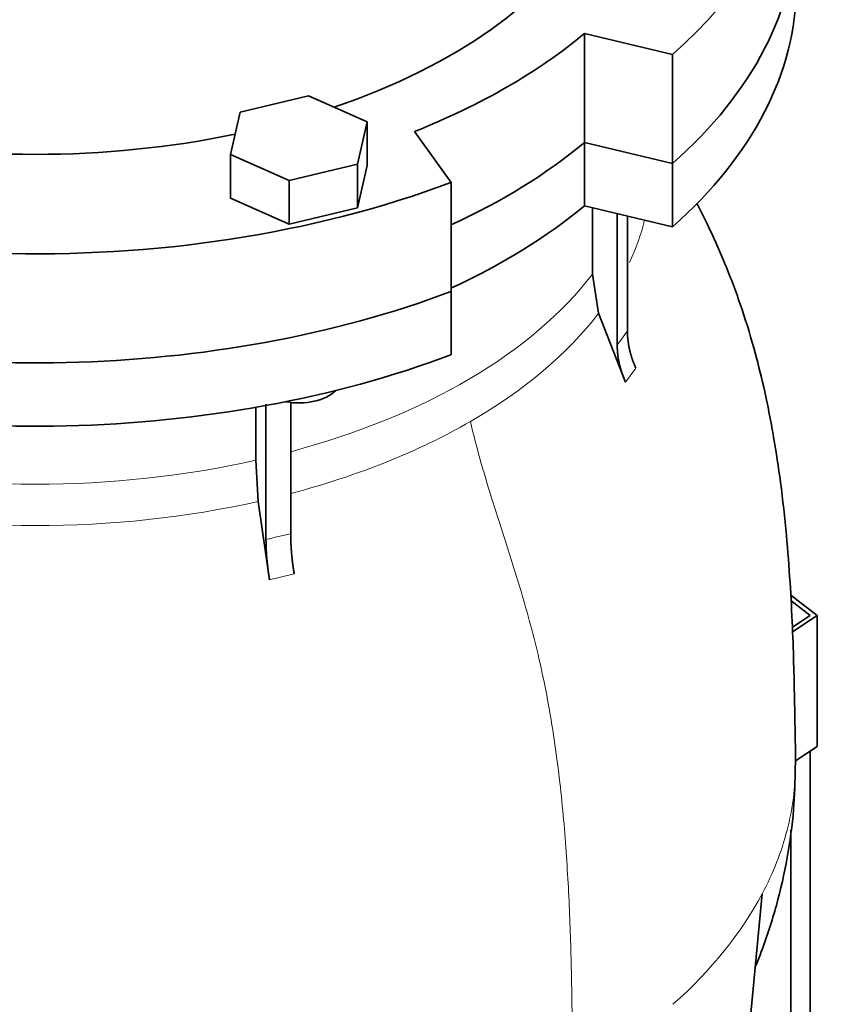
# Model space of a CAD drawing. Header units: millimetres. Extents: x 455 to 1347, y -2538 to 1816.
# Tile 13 of 33: x 1194 to 1347, y -1085 to -901. Entities that reach past the tile are written whole.
import ezdxf

# ---------------------------------------------------------------- set-up
doc = ezdxf.new("R2010")
doc.units = ezdxf.units.MM
for name, color, linetype in [('MID_344-6', 7, 'Continuous'), ('VSI344-454_FLANG', 7, 'Continuous'), ('VSI344-454_TERMI', 7, 'Continuous'), ('VSI344-454_TESTA', 7, 'Continuous')]:
    doc.layers.add(name, color=color, linetype=linetype)

# ---------------------------------------------------------------- blocks, each defined once
blk = doc.blocks.new('SE4')
at = {"layer": 'MID_344-6', "color": 7, "linetype": 'Continuous', "lineweight": 35}
blk.add_line((1342.42, -1111.46), (1342.42, -1037.48), dxfattribs=at)
at = {"layer": 'VSI344-454_FLANG', "color": 7, "linetype": 'Continuous', "lineweight": 35}
for p, q in [((1300.15, -903.19), (1316.64, -907.13)), ((1300.15, -923.6), (1300.15, -903.19)), ((1316.64, -907.13), (1316.64, -927.55)), ((1248.47, -914.89), (1235.67, -917.95)), ((1259.46, -919.76), (1248.47, -914.89)), ((1235.67, -917.95), (1233.86, -925.88)), ((1257.65, -927.69), (1259.46, -919.76)), ((1259.46, -919.76), (1259.46, -927.92)), ((1275.16, -931.08), (1268.33, -921.56)), ((1300.15, -923.6), (1316.64, -927.55)), ((1233.86, -925.88), (1233.86, -934.05)), ((1233.86, -925.88), (1244.85, -930.75)), ((1244.85, -930.75), (1257.65, -927.69)), ((1257.65, -927.69), (1257.65, -935.86)), ((1257.65, -935.86), (1259.46, -927.92)), ((1244.85, -930.75), (1244.85, -938.92)), ((1275.16, -931.08), (1275.16, -951.49)), ((1233.86, -934.05), (1244.85, -938.92)), ((1244.85, -938.92), (1257.65, -935.86))]:
    blk.add_line(p, q, dxfattribs=at)
for centre, major_axis, start_param, end_param in [((1197.29, -862.18), (-110.25, 0), 2.103318, 6.283185), ((1197.29, -862.18), (142.5, 0), 2.772791, 5.290477), ((1197.29, -862.18), (-142.5, 0), 2.563505, 3.510394), ((1197.29, -882.59), (142.5, 0), 3.141593, 5.290477), ((1197.29, -882.59), (-142.5, 0), 2.563505, 3.141593), ((1197.29, -862.18), (125, 0), 5.316801, 5.678774), ((1197.29, -862.18), (-110.25, 0), 1.224323, 1.91727), ((1197.29, -882.59), (125, 0), 5.384862, 5.678774)]:
    blk.add_ellipse(centre, major_axis=major_axis, ratio=0.57735, start_param=start_param, end_param=end_param, dxfattribs=at)
at = {"layer": 'VSI344-454_TERMI', "color": 7, "linetype": 'Continuous', "lineweight": 35}
for p, q in [((1338.76, -1008.34), (1343.71, -1012.13)), ((1342.42, -1012.1), (1338.81, -1009.34)), ((1339.08, -1014.32), (1342.42, -1012.1)), ((1343.71, -1012.13), (1339.11, -1015.18)), ((1343.71, -1012.13), (1343.71, -1036.62)), ((1343.71, -1036.62), (1339.64, -1039.32))]:
    blk.add_line(p, q, dxfattribs=at)
at = {"layer": 'VSI344-454_TESTA', "color": 7, "linetype": 'Continuous', "lineweight": 35}
for p, q in [((1316.64, -927.55), (1300.15, -923.6)), ((1300.15, -923.6), (1300.15, -935.44)), ((1316.64, -927.55), (1316.64, -939.38)), ((1316.64, -939.38), (1300.15, -935.44)), ((1301.63, -935.8), (1301.63, -948.24)), ((1306.28, -936.91), (1306.28, -961.53)), ((1308.19, -937.36), (1308.19, -958.86)), ((1301.63, -948.24), (1302.8, -955.55)), ((1275.16, -963.33), (1275.16, -951.49)), ((1307.84, -968.49), (1302.8, -955.55)), ((1240.52, -972.6), (1240.52, -997.93)), ((1245.14, -972.17), (1245.14, -996.83)), ((1238.6, -973.17), (1238.6, -983.07)), ((1238.6, -983.07), (1239.08, -990.78)), ((1241.17, -1005.42), (1239.08, -990.78)), ((1338.79, -1109.05), (1338.79, -1052.22)), ((1329.76, -1102.71), (1333.41, -1064.22))]:
    blk.add_line(p, q, dxfattribs=at)
at = {"layer": 'VSI344-454_TESTA', "color": 4, "linetype": 'Continuous', "lineweight": 9}
for p, q in [((1306.28, -961.53), (1308.19, -958.86)), ((1307.84, -968.49), (1309.76, -965.82)), ((1241.17, -1005.42), (1245.79, -1004.31))]:
    blk.add_line(p, q, dxfattribs=at)
at = {"layer": 'VSI344-454_TESTA', "color": 7, "linetype": 'Continuous', "lineweight": 35}
for centre, major_axis, start_param, end_param in [((1197.29, -882.59), (142.5, 0), 3.141593, 5.290477), ((1197.29, -882.59), (-142.5, 0), 2.563505, 3.141593), ((1197.29, -894.43), (142.5, 0), 3.141593, 5.290477), ((1197.29, -894.43), (-142.5, 0), 2.563505, 3.141593), ((1197.29, -882.59), (125, 0), 5.384862, 5.678774), ((1197.29, -894.43), (125, 0), 5.384862, 5.678774), ((1246.66, -967.73), (-8, 0), 1.255839, 2.627445)]:
    blk.add_ellipse(centre, major_axis=major_axis, ratio=0.57735, start_param=start_param, end_param=end_param, dxfattribs=at)
at = {"layer": 'VSI344-454_TESTA', "color": 4, "linetype": 'Continuous', "lineweight": 9}
for centre, major_axis, start_param, end_param in [((1197.29, -928.76), (-115.26, 0), 2.878664, 3.000264), ((1197.29, -921.73), (114, 0), 5.145598, 5.868555), ((1197.29, -928.76), (115.26, 0), 5.497787, 5.868795), ((1197.29, -928.76), (115.26, 0), 5.141052, 5.497787), ((1197.29, -921.73), (114, 0), 4.341621, 5.083156), ((1197.29, -928.76), (-115.26, 0), 1.199788, 1.941804), ((1197.29, -1040.15), (142.36, 0), 5.707705, 5.986003)]:
    blk.add_ellipse(centre, major_axis=major_axis, ratio=0.57735, start_param=start_param, end_param=end_param, dxfattribs=at)
at = {"layer": 'VSI344-454_TESTA', "color": 7, "linetype": 'Continuous', "lineweight": 35}
for points, degree, knots in [([(1339.64, -1040.19), (1339.64, -1038.98), (1339.64, -1036.45), (1339.56, -1032.4), (1339.47, -1027.73), (1339.34, -1021.7), (1339.1, -1014.1), (1338.66, -1005.84), (1337.97, -996.85), (1336.98, -987.75), (1335.58, -978.47), (1333.92, -970.06), (1331.83, -961.73), (1329.39, -953.81), (1326.46, -946.11), (1323.63, -939.84), (1321.85, -936.28), (1321.17, -934.95)], 3, [0, 0, 0, 0, 0.0220875, 0.0547228, 0.0856936, 0.1346919, 0.1888045, 0.2476976, 0.3086318, 0.3757096, 0.4319809, 0.4938203, 0.5424779, 0.5975424, 0.6528088, 0.7007835, 0.7295819, 0.7295819, 0.7295819, 0.7295819]), ([(1308.19, -958.86), (1308.19, -960.56), (1308.59, -962.32), (1308.98, -964.08), (1309.76, -965.82)], 2, [0, 0, 0, 0.5, 0.5, 1, 1, 1]), ([(1307.84, -968.49), (1307.07, -966.75), (1306.67, -964.99), (1306.28, -963.23), (1306.28, -961.53)], 2, [0, 0, 0, 0.5, 0.5, 1, 1, 1]), ([(1241.17, -1005.42), (1240.85, -1003.41), (1240.69, -1001.52), (1240.52, -999.63), (1240.52, -997.93)], 2, [0, 0, 0, 0.500133, 0.500133, 1, 1, 1]), ([(1245.14, -996.83), (1245.14, -998.53), (1245.31, -1000.42), (1245.47, -1002.31), (1245.79, -1004.31)], 2, [0, 0, 0, 0.499868, 0.499868, 1, 1, 1]), ([(1332.21, -1077.68), (1332.55, -1076.85), (1334.01, -1073.16), (1336.21, -1066.43), (1338.22, -1057.53), (1339.43, -1048.59), (1339.56, -1043.24), (1339.62, -1040.22)], 3, [0.3338947, 0.3338947, 0.3338947, 0.3338947, 0.3805654, 0.541803, 0.7005842, 0.8572959, 1, 1, 1, 1])]:
    blk.add_open_spline(points, degree=degree, knots=knots, dxfattribs=at)
at = {"layer": 'VSI344-454_TESTA', "color": 4, "linetype": 'Continuous', "lineweight": 9}
for points, knots in [([(1278.8, -975.82), (1279.83, -980.38), (1282.63, -990.04), (1287.76, -1005.38), (1292.13, -1021.26), (1294.78, -1036.28), (1296.35, -1050.37), (1297.24, -1063.92), (1297.71, -1077.16), (1297.85, -1088.49), (1297.95, -1095.53), (1297.95, -1098.26)], [0, 0, 0, 0, 0.117079, 0.240569, 0.360617, 0.476421, 0.590288, 0.703407, 0.816259, 0.929029, 1, 1, 1, 1]), ([(1240.52, -997.93), (1240.52, -997.93), (1240.52, -997.93), (1240.52, -997.93), (1241.3, -997.72), (1242.84, -997.32), (1244.38, -996.98), (1245.14, -996.83), (1245.14, -996.83), (1245.14, -996.83), (1245.14, -996.83)], [0, 0, 0, 0, 0.000018, 0.000018, 0.000018, 0.5, 0.999982, 0.999982, 0.999982, 1, 1, 1, 1]), ([(1339.65, -1040.19), (1339.64, -1044.24), (1339.12, -1048.3), (1337.03, -1056.34), (1335.47, -1060.32), (1333.41, -1064.22)], [0.5008291, 0.5008291, 0.5008291, 0.5008291, 0.75, 0.75, 1, 1, 1, 1])]:
    blk.add_open_spline(points, degree=3, knots=knots, dxfattribs=at)
blk.add_rational_spline([(1054.94, -1040.18), (1054.99, -1106.01), (1148.28, -1134.77), (1238.98, -1118.74)], [0.668551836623, 0.547083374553, 0.657566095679, 1], degree=3, dxfattribs=at)

msp = doc.modelspace()

# ---------------------------------------------------------------- block references
msp.add_blockref('SE4', (0, 0))

doc.saveas('drawing.dxf')
